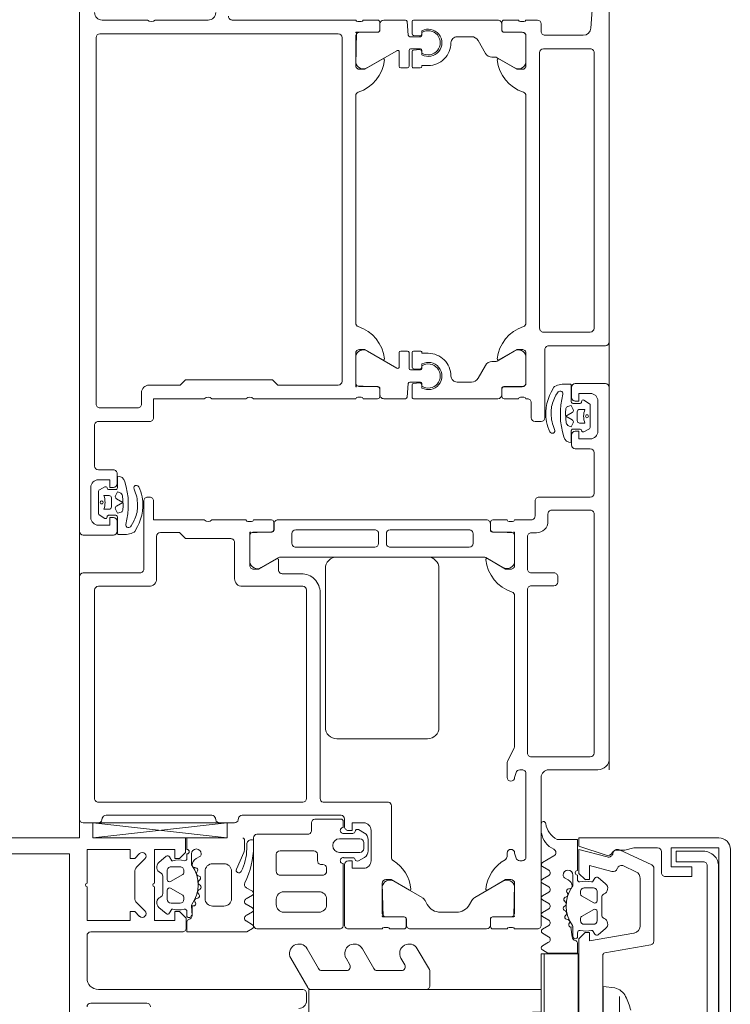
# Model space of a CAD drawing. Header units: centimetres. Extents: x -1737 to 22393, y -8842 to 3838.
# Tile 79 of 167: x -574.51 to -565.12, y 1428.13 to 1441.13. Entities that reach past the tile are written whole.
import ezdxf

# ---------------------------------------------------------------- set-up
doc = ezdxf.new("R2010")
doc.units = ezdxf.units.CM
for name, color, linetype, lineweight in [('A-DETL-GENF', 92, 'Continuous', 9), ('A-DOOR', 31, 'Continuous', 13), ('A-GLAZ-CWMG', 51, 'Continuous', 13)]:
    doc.layers.add(name, color=color, linetype=linetype, lineweight=lineweight)

# ---------------------------------------------------------------- blocks, each defined once
blk = doc.blocks.new('Rectangular Mullion - SI_CovCap-20mm_Mull-85mm-2281818-3_piętro I __3_90 m_ - stan projektowany')
at = {"layer": 'A-DETL-GENF'}
for p, q in [((-2.5, 12.2), (-2.5, 6.54)), ((-2.29, 12.144), (-2.29, 6.54)), ((-1.26, 5.95), (-1.26, 4.74)), ((-0.32, 5.21), (-0.32, 5.95)), ((-0.5, 3.15), (-0.5, 5.85)), ((-2.224, 5.235), (-2.118, 5.341)), ((-2.047, 5.37), (-1.713, 5.37)), ((-1.642, 5.341), (-1.536, 5.235)), ((-2.176, 5.051), (-2.258, 4.954)), ((-1.765, 5), (-1.995, 5)), ((-1.502, 4.954), (-1.584, 5.051)), ((-2.12, 4.89), (-2.12, 4.77)), ((-1.95, 4.94), (-2.07, 4.94)), ((-2.016, 4.735), (-1.924, 4.895)), ((-1.836, 4.895), (-1.744, 4.735)), ((-1.69, 4.94), (-1.81, 4.94)), ((-1.64, 4.77), (-1.64, 4.89)), ((-2.07, 4.72), (-2.042, 4.72)), ((-1.718, 4.72), (-1.69, 4.72)), ((-2.35, 4.68), (-2.5, 4.68)), ((-2.23, 4.68), (-2.29, 4.68)), ((-2.29, 4.62), (-2.162, 4.62)), ((-2.227, 4.559), (-2.255, 4.51)), ((-2.107, 4.562), (-2.108, 4.577)), ((-2.048, 4.551), (-2.066, 4.54)), ((-1.702, 4.556), (-1.707, 4.536)), ((-1.646, 4.568), (-1.659, 4.575)), ((-1.464, 4.68), (-1.529, 4.68)), ((-1.7, 4.44), (-2.06, 4.44)), ((-1.997, 4.52), (-2.002, 4.533)), ((-1.933, 4.522), (-1.948, 4.508)), ((-1.877, 4.504), (-1.885, 4.517)), ((-1.816, 4.523), (-1.826, 4.506)), ((-1.756, 4.521), (-1.767, 4.531)), ((-2.16, 4.34), (-2.16, 4.19)), ((-1.6, 4.19), (-1.6, 4.34)), ((-2.06, 4.09), (-1.7, 4.09)), ((-2.48, 3.92), (-2.351, 3.92)), ((-2.31, 3.929), (-2.089, 4.027)), ((-2.476, 3.83), (-2.476, 3.82)), ((-2.355, 3.89), (-2.416, 3.89)), ((-1.843, 3.895), (-1.796, 3.815)), ((-1.744, 3.815), (-1.696, 3.899)), ((-1.625, 3.899), (-1.576, 3.815)), ((-1.524, 3.815), (-1.475, 3.899)), ((-1.404, 3.899), (-1.355, 3.815)), ((-0.913, 3.308), (-0.525, 3.084)), ((-0.775, 2.94), (-1.038, 3.092)), ((-0.5, 3.041), (-0.5, 1.52)), ((-0.35, 3.1), (-0.45, 3.1)), ((-0.75, 2.571), (-0.75, 2.897)), ((-0.913, 2.578), (-0.825, 2.528)), ((-0.775, 2.21), (-1.038, 2.362)), ((-0.75, 1.845), (-0.75, 2.167)), ((-0.913, 1.852), (-0.825, 1.802)), ((-0.762, 1.477), (-1.038, 1.636)), ((-0.55, 1.47), (-0.737, 1.47)), ((-2.175, -0.018), (-2.263, -0.17)), ((-2.073, -0.102), (-2.124, -0.017)), ((-1.955, -0.017), (-2.005, -0.102)), ((-1.853, -0.102), (-1.903, -0.017)), ((-1.736, -0.017), (-1.785, -0.102)), ((-1.634, -0.103), (-1.684, -0.017)), ((-1.516, -0.017), (-1.565, -0.102)), ((-1.414, -0.103), (-1.464, -0.017)), ((-1.296, -0.017), (-1.345, -0.103)), ((-1.196, -0.098), (-1.244, -0.017)), ((-1.075, -0.016), (-1.123, -0.099)), ((-1.975, -0.31), (-1.947, -0.359)), ((-1.828, -0.377), (-1.827, -0.362)), ((-1.786, -0.34), (-1.768, -0.351)), ((-1.722, -0.333), (-1.717, -0.32)), ((-1.668, -0.308), (-1.653, -0.322)), ((-1.605, -0.317), (-1.597, -0.304)), ((-1.546, -0.306), (-1.536, -0.323)), ((-1.487, -0.331), (-1.476, -0.321)), ((-1.427, -0.336), (-1.422, -0.356)), ((-1.379, -0.375), (-1.366, -0.368)), ((-1.882, -0.42), (-2.01, -0.42)), ((-2.01, -0.48), (-1.95, -0.48)), ((-1.79, -0.52), (-1.762, -0.52)), ((-1.438, -0.52), (-1.41, -0.52)), ((-1.249, -0.48), (-1.184, -0.48)), ((-1.84, -0.69), (-1.84, -0.57)), ((-1.736, -0.535), (-1.644, -0.695)), ((-1.556, -0.695), (-1.464, -0.535)), ((-1.36, -0.57), (-1.36, -0.69)), ((-1.978, -0.754), (-1.896, -0.851)), ((-1.67, -0.74), (-1.79, -0.74)), ((-1.41, -0.74), (-1.53, -0.74)), ((-1.304, -0.851), (-1.222, -0.754)), ((-1.715, -0.8), (-1.485, -0.8)), ((-1.09, -1.449), (-0.982, -0.84)), ((-0.953, -0.815), (-0.025, -0.815)), ((-2.344, -1.034), (-2.145, -1.461)), ((0.408, -1.036), (-0.408, -1.036)), ((-2.055, -1.252), (-2.131, -1.089)), ((-1.342, -1.31), (-1.964, -1.31)), ((-2.1, -1.49), (-1.139, -1.49)), ((-2.32, -1.59), (-2.04, -1.59)), ((2.135, -2.195), (-2.135, -2.195)), ((-2.125, -2.345), (2.125, -2.345)), ((2.35, -2.5), (-2.35, -2.5))]:
    blk.add_line(p, q, dxfattribs=at)
at = {"layer": 'A-DETL-GENF', "flags": 128}
for points in [[(-2.5, 6.1), (-2.5, 6.379), (-2.5, 6.7)], [(2.29, 6.7), (2.29, 6.379), (2.29, 6.23), (1.12, 6.23), (-1.12, 6.23), (-2.29, 6.23), (-2.29, 6.379), (-2.29, 6.7)], [(-1.905, 6), (-2.35, 6), (-2.35, 5.43), (-2.23, 5.43), (-2.23, 5.37), (-2.295, 5.305)], [(-1.465, 5.305), (-1.53, 5.37), (-1.53, 5.43), (-1.41, 5.43), (-1.41, 6), (-1.855, 6)], [(-0.65, 6), (-1.12, 6), (-1.21, 6)], [(-1.905, 5.11), (-2.35, 5.11), (-2.35, 4.84), (-2.23, 4.84), (-2.23, 4.78), (-2.31, 4.7), (-2.5, 4.7)], [(-1.31, 4.69), (-1.44, 4.69), (-1.53, 4.78), (-1.53, 4.84), (-1.41, 4.84), (-1.41, 5.11), (-1.855, 5.11)], [(-2.25, 4.909), (-2.2, 4.88), (-2.2, 4.867)], [(-1.56, 4.867), (-1.56, 4.88), (-1.51, 4.909)], [(-1.605, 4.62), (-1.475, 4.61), (-1.602, 4.61), (-1.602, 4.594)], [(-1.303, 3.815), (-1.26, 3.89), (-1.26, 4.68), (-1.395, 4.68)], [(-0.2, 0.113), (-0.2, 0), (-0.5, 0), (-0.5, 3.07), (-0.175, 3.07), (-0.175, 3.88)], [(-1.115, -0.48), (-0.98, -0.48), (-0.98, -0.09), (-1.023, -0.016)], [(-2.48, -0.211), (-2.48, -0.48), (-2.07, -0.48)], [(-2.5, -2.35), (-2.5, -0.5), (-2.39, -0.5), (-2.273, -0.858)], [(-2.058, -0.934), (-2.136, -0.64), (-1.95, -0.64), (-1.95, -0.58), (-2.03, -0.5), (-2.35, -0.5), (-2.25, -0.874)], [(-1.203, -0.42), (-1.325, -0.42), (-1.322, -0.394), (-1.195, -0.41)], [(1.244, -1.227), (1.14, -0.64), (1.25, -0.64), (1.25, -0.58), (1.17, -0.5), (-1.17, -0.5), (-1.25, -0.58), (-1.25, -0.64), (-1.14, -0.64), (-1.244, -1.227)], [(-1.92, -0.667), (-1.92, -0.68), (-1.97, -0.709)], [(-1.23, -0.709), (-1.28, -0.68), (-1.28, -0.667)], [(0.52, -0.974), (0.54, -0.821), (-0.54, -0.821), (-0.52, -0.974)], [(-2.34, -1.001), (-2.34, -1.106), (-2.37, -1.224), (-2.37, -1.539)], [(-1.99, -1.64), (-1.99, -1.99), (-2.12, -1.99), (-2.12, -1.72), (-2.37, -1.72), (-2.37, -2.35), (2.37, -2.35), (2.37, -1.72), (2.12, -1.72), (2.12, -1.99), (1.99, -1.99), (1.99, -1.64)], [(-2.185, -2.145), (-2.185, -1.785), (-2.325, -1.785), (-2.325, -2.145)]]:
    blk.add_lwpolyline(points, dxfattribs=at)
for points in [[(0.97, 0), (-0.97, 0), (-0.97, -0.04), (0.97, -0.04)], [(0.97, -0.04), (-0.97, -0.04), (-0.97, -0.49), (0.97, -0.49)]]:
    blk.add_lwpolyline(points, close=True, dxfattribs=at)
at = {"layer": 'A-DETL-GENF'}
for centre, radius, start, end in [((-1.88, 5.994), 0.0256, 12.6804, 167.3196), ((-1.21, 5.95), 0.05, 90, 180), ((-0.65, 5.85), 0.15, 360, 90), ((-0.27, 5.95), 0.05, 90, 180), ((-2.047, 5.27), 0.1, 90, 135), ((-1.713, 5.27), 0.1, 45, 90), ((-2.259, 5.27), 0.05, 135, 315), ((-1.501, 5.27), 0.05, 225, 45), ((-0.27, 5.21), 0.05, 180, 270), ((-2.115, 5), 0.08, 22.6134, 140.0011), ((-1.88, 5.104), 0.0256, 12.6804, 167.3196), ((-1.645, 5), 0.08, 40.0008, 157.375), ((-2.235, 4.935), 0.03, 140.0081, 239.9928), ((-1.995, 5.05), 0.05, 202.6202, 269.9974), ((-1.765, 5.05), 0.05, 269.9966, 337.3769), ((-1.525, 4.935), 0.03, 299.9961, 40.0091), ((-1.896, 4.789), 0.314, 165.4957, 194.4999), ((-2.07, 4.89), 0.05, 89.9877, 180.0079), ((-1.95, 4.91), 0.03, 329.9953, 90.0042), ((-1.81, 4.91), 0.03, 89.9965, 209.9951), ((-1.69, 4.89), 0.05, 0.007, 89.9886), ((-1.864, 4.789), 0.314, 346.8002, 14.4808), ((-2.23, 4.71), 0.03, 270.903, 359.9793), ((-2.07, 4.77), 0.05, 179.9875, 270.008), ((-2.042, 4.75), 0.03, 269.9857, 330.0042), ((-1.718, 4.75), 0.03, 209.9928, 270.0084), ((-1.69, 4.77), 0.05, 270.0068, 359.9887), ((-1.529, 4.71), 0.03, 166.8002, 269.9978), ((-1.31, 4.74), 0.05, 270, 0), ((-2.29, 4.555), 0.065, 89.9978, 269.9978), ((-2.32, 4.68), 0.03, 179.9978, 359.9978), ((-2.141, 4.509), 0.1, 90.8249, 149.9955), ((-2.162, 4.57), 0.05, 54.9199, 89.9978), ((-2.142, 4.575), 0.0339, 3.0003, 90.8195), ((-1.88, 4.971), 0.44, 234.9199, 305.839), ((-2.08, 4.564), 0.0272, 183.0125, 299.9868), ((-2.032, 4.523), 0.0316, 18.0011, 119.9907), ((-1.673, 4.548), 0.03, 63.0009, 164.9963), ((-1.632, 4.594), 0.03, 243.0068, 359.9866), ((-1.605, 4.59), 0.03, 89.9978, 125.839), ((-1.483, 4.653), 0.033, 269.9978, 54.9077), ((-1.475, 4.66), 0.05, 269.9889, 352.8241), ((-1.395, 4.65), 0.03, 90.0008, 172.8093), ((-2.29, 4.53), 0.04, 269.9978, 330.004), ((-2.06, 4.34), 0.1, 89.9978, 179.9978), ((-1.969, 4.529), 0.03, 197.9969, 314.9972), ((-1.911, 4.499), 0.0316, 32.9873, 135.0068), ((-1.852, 4.521), 0.03, 212.9992, 329.9975), ((-1.788, 4.507), 0.0316, 48.0004, 149.9952), ((-1.736, 4.543), 0.03, 227.9949, 345.0023), ((-1.7, 4.34), 0.1, 359.9978, 89.9978), ((-2.06, 4.19), 0.1, 179.9978, 269.9978), ((-1.7, 4.19), 0.1, 269.9978, 359.9978), ((-2.48, 3.94), 0.02, 180.0061, 269.9938), ((-2.389, 4.87), 1.07, 270.0066, 296.658), ((-2.355, 4.52), 0.63, 269.9981, 298.0699), ((-2.351, 4.02), 0.1, 270.0023, 293.9916), ((-2.075, 3.995), 0.035, 298.0726, 113.9962), ((-1.886, 3.868), 0.051, 31.8047, 116.6592), ((-1.66, 3.879), 0.041, 29.9963, 149.9993), ((-1.44, 3.879), 0.041, 30.003, 149.9925), ((-2.416, 3.83), 0.06, 89.9876, 180.0101), ((-2.456, 3.82), 0.02, 179.9598, 270.0205), ((-1.77, 3.83), 0.03, 209.9942, 330.0014), ((-1.55, 3.83), 0.03, 209.9942, 330.0014), ((-1.329, 3.83), 0.03, 209.9942, 330.0014), ((-0.975, 3.2), 0.125, 60, 240), ((-0.45, 3.15), 0.05, 180, 270), ((-0.35, 3.2), 0.1, 270, 0), ((-0.55, 3.041), 0.05, 0, 60), ((-0.8, 2.897), 0.05, 360, 60), ((-0.975, 2.47), 0.125, 60, 240), ((-0.8, 2.571), 0.05, 240, 360), ((-0.8, 2.167), 0.05, 0, 60), ((-0.975, 1.744), 0.125, 60, 240), ((-0.8, 1.845), 0.05, 240, 0), ((-0.737, 1.52), 0.05, 240, 270), ((-0.55, 1.52), 0.05, 270, 360), ((-2.687, -0.031), 0.03, 89.9022, 261.6433), ((-2.733, -0.343), 0.286, 27.5921, 81.6433), ((-2.614, -0.291), 0.291, 25.3637, 80.4545), ((-2.149, -0.033), 0.03, 30.7154, 150.1649), ((-2.039, -0.078), 0.0417, 215.132, 324.868), ((-1.929, -0.032), 0.03, 30.5887, 149.5346), ((-1.819, -0.078), 0.0415, 215.012, 324.988), ((-1.71, -0.032), 0.03, 30.1448, 149.5346), ((-1.6, -0.077), 0.043, 217.8436, 323.8234), ((-1.49, -0.032), 0.03, 30.3449, 149.5346), ((-1.38, -0.079), 0.0419, 215.4665, 324.6999), ((-1.27, -0.033), 0.03, 30.3446, 149.7685), ((-1.159, -0.08), 0.0416, 206.9541, 331.568), ((-1.049, -0.031), 0.03, 29.7965, 150.132), ((-2.306, -0.145), 0.05, 205.3637, 330.1649), ((-2.01, -0.355), 0.065, 90, 270), ((-2.01, -0.33), 0.04, 29.9937, 90), ((-1.861, -0.309), 0.1, 210.0023, 269.1728), ((-1.862, -0.375), 0.0339, 269.1783, 356.9975), ((-1.6, -0.771), 0.44, 54.1588, 125.0779), ((-1.8, -0.364), 0.0272, 60.011, 176.9853), ((-1.752, -0.323), 0.0316, 240.007, 341.9967), ((-1.689, -0.329), 0.03, 45.0005, 162.0009), ((-1.631, -0.299), 0.0316, 224.991, 327.0104), ((-1.572, -0.321), 0.03, 30.0003, 146.9985), ((-1.508, -0.307), 0.0316, 210.0026, 311.9974), ((-1.456, -0.343), 0.03, 14.9955, 132.0028), ((-1.393, -0.348), 0.03, 195.0015, 296.9968), ((-1.352, -0.394), 0.03, 0.0112, 116.991), ((-2.04, -0.48), 0.03, 0, 180), ((-1.95, -0.51), 0.03, 0.0185, 89.0948), ((-1.616, -0.589), 0.314, 165.4979, 194.5021), ((-1.882, -0.37), 0.05, 270, 305.0779), ((-1.79, -0.57), 0.05, 89.9897, 180.0103), ((-1.762, -0.55), 0.03, 29.9936, 90.0121), ((-1.438, -0.55), 0.03, 89.9893, 150.005), ((-1.41, -0.57), 0.05, 0.009, 89.991), ((-1.325, -0.39), 0.03, 234.1588, 270), ((-1.584, -0.589), 0.314, 345.517, 13.1975), ((-1.249, -0.51), 0.03, 90, 193.1975), ((-1.203, -0.453), 0.033, 305.0901, 90), ((-1.195, -0.46), 0.05, 7.1737, 90.0088), ((-1.115, -0.45), 0.03, 187.1885, 269.997), ((-1.955, -0.735), 0.03, 120.0049, 219.9897), ((-1.79, -0.69), 0.05, 179.9899, 270.0101), ((-1.67, -0.71), 0.03, 269.9936, 30.0024), ((-1.53, -0.71), 0.03, 150.0027, 270.0013), ((-1.41, -0.69), 0.05, 270.0092, 359.9908), ((-1.245, -0.735), 0.03, 319.9887, 60.0017), ((-2.34, -0.88), 0.07, 300.0064, 18), ((-2.308, -0.89), 0.06, 278.4417, 15), ((-1.835, -0.8), 0.08, 219.9967, 337.3844), ((-1.715, -0.85), 0.05, 90.0003, 157.3776), ((-1.485, -0.85), 0.05, 22.6209, 90.0012), ((-1.365, -0.8), 0.08, 202.6228, 319.9969), ((-0.953, -0.845), 0.03, 90, 170), ((-2.29, -1.009), 0.06, 98.4417, 205), ((-2.27, -1.001), 0.07, 120.0064, 180), ((-2.077, -1.064), 0.06, 108.8192, 205), ((-2.116, -0.95), 0.06, 288.8192, 15), ((-0.307, -0.921), 0.22, 193.9707, 242.728), ((0, -0.291), 0.921, 243.7078, 255.8284), ((-1.964, -1.21), 0.1, 205, 270), ((-1.342, -1.21), 0.1, 270, 350), ((-2.319, -1.539), 0.0512, 180.5709, 268.6482), ((-2.1, -1.44), 0.05, 205, 270), ((-1.139, -1.44), 0.05, 270, 350), ((-2.04, -1.64), 0.05, 0, 90.0001), ((-2.125, -2.145), 0.2, 179.9718, 270.0352), ((-2.135, -2.145), 0.0499, 179.8796, 270.0225), ((-2.35, -2.35), 0.15, 179.9938, 270.0062)]:
    blk.add_arc(centre, radius, start, end, dxfattribs=at)
blk = doc.blocks.new('Schueco_FWS_ADS-70-HD_inw_Family-01 - FWS SI insert unit-2308021-3_piętro I __3_90 m_ - stan projektowany')
at = {"layer": 'A-DETL-GENF'}
for p, q in [((-48.75, 6.1), (48.75, 6.1)), ((47.85, -0.9), (-47.85, -0.9))]:
    blk.add_line(p, q, dxfattribs=at)
at = {"layer": 'A-DOOR'}
for p, q in [((-48.55, 6.05), (-48.55, 5.851)), ((-45.3, 6.1), (-48.5, 6.1)), ((-45.25, 5.3), (-45.25, 6.05)), ((-44.75, 5.65), (-44.75, 6.05)), ((-48.55, 4.147), (-48.75, 5.922)), ((-45.477, 5.9), (-48.227, 5.9)), ((-44.12, 5.95), (-44.52, 5.95)), ((-43.3, 5.9), (-43.84, 5.9)), ((-43.02, 5.88), (-38.18, 5.88)), ((-48.51, 5.802), (-48.49, 5.798)), ((-48.45, 5.749), (-48.45, 4.352)), ((-48.277, 5.85), (-48.277, 3.15)), ((-45.426, 5.18), (-45.426, 5.85)), ((-44.484, 5.838), (-44.53, 5.766)), ((-44.171, 5.848), (-44.467, 5.848)), ((-44.409, 5.778), (-44.409, 5.708)), ((-44.229, 5.708), (-44.229, 5.778)), ((-44.114, 5.763), (-44.153, 5.837)), ((-43.89, 5.85), (-43.89, 5.65)), ((-43.25, 5.17), (-43.25, 5.85)), ((-43.07, 5.33), (-43.07, 5.83)), ((-38.13, 5.83), (-38.13, 2.68)), ((-37.95, 5.8), (-37.95, 5.2)), ((-44.509, 5.599), (-44.723, 5.599)), ((-44.57, 5.6), (-44.7, 5.6)), ((-44.489, 5.715), (-44.489, 5.619)), ((-44.379, 5.678), (-44.259, 5.678)), ((-44.148, 5.619), (-44.148, 5.714)), ((-43.971, 5.599), (-44.128, 5.599)), ((-43.94, 5.6), (-44.07, 5.6)), ((-44.046, 5.501), (-44.045, 5.501)), ((-44.145, 5.378), (-44.17, 5.367)), ((-44.3, 5.25), (-45.2, 5.25)), ((-42.87, 5.28), (-43.02, 5.28)), ((-44.767, 5.08), (-45.327, 5.08)), ((-44.25, 5.17), (-44.25, 5.2)), ((-37.95, 5.1), (-37.95, 4.4)), ((-48.49, 4.303), (-48.51, 4.299)), ((-44.55, 3.9), (-44.55, 4.35)), ((-42.95, 3.9), (-42.95, 4.35)), ((-48.55, 4.25), (-48.55, 4.052)), ((-45.327, 4.05), (-44.847, 4.05)), ((-37.95, 4.08), (-37.95, 2.45)), ((-48.51, 4.003), (-48.49, 3.999)), ((-48.45, 3.95), (-48.45, 2.644)), ((-45.426, 3.15), (-45.426, 3.95)), ((-48.75, 3.8), (-49.9, 3.8)), ((-45.109, 3.849), (-44.761, 3.849)), ((-44.711, 3.799), (-44.711, 3.559)), ((-44.57, 3.827), (-44.57, 3.873)), ((-44.55, 3.562), (-44.55, 3.8)), ((-42.95, 2.45), (-42.95, 3.8)), ((-49.95, 3.755), (-49.95, 2.668)), ((-48.7, 3.088), (-48.7, 3.755)), ((-45.048, 3.47), (-45.18, 3.699)), ((-44.681, 3.529), (-44.6, 3.529)), ((-44.678, 3.532), (-44.58, 3.532)), ((-49.73, 3.4), (-49.73, 2.934)), ((-49.56, 3.5), (-49.63, 3.5)), ((-49.46, 2.934), (-49.46, 3.4)), ((-49.24, 3.459), (-49.24, 2.875)), ((-48.965, 3.5), (-49.186, 3.5)), ((-48.92, 3.004), (-48.92, 3.45)), ((-45.26, 3.17), (-45.26, 3.42)), ((-45.21, 3.47), (-45.074, 3.47)), ((-45.041, 0.756), (-45.041, 3.445)), ((-44.55, 3.479), (-44.55, 0.721)), ((-44.861, 3.292), (-44.731, 3.292)), ((-44.911, 2.197), (-44.911, 3.242)), ((-44.681, 3.242), (-44.681, 2.197)), ((-48.55, 3.034), (-48.659, 3.034)), ((-48.227, 3.1), (-45.477, 3.1)), ((-49.1, 2.884), (-49.1, 2.914)), ((-49.046, 2.954), (-48.965, 2.954)), ((-48.5, 2.644), (-48.5, 2.989)), ((-48.277, 2.017), (-48.277, 2.88)), ((-48.228, 2.92), (-45.51, 2.92)), ((-49.63, 2.834), (-49.56, 2.834)), ((-49.186, 2.834), (-49.145, 2.834)), ((-47.29, 2.85), (-45.19, 2.85)), ((-49.909, 2.614), (-49.089, 2.614)), ((-49.01, 2.61), (-49.01, 2.486)), ((-48.94, 2.664), (-48.94, 2.394)), ((-48.76, 2.394), (-48.76, 2.664)), ((-48.69, 2.488), (-48.69, 2.61)), ((-48.611, 2.614), (-48.53, 2.614)), ((-47.44, 1.5), (-47.44, 2.7)), ((-45.04, 2.7), (-45.04, 1.5)), ((-38.18, 2.63), (-42.72, 2.63)), ((-49.95, 2.547), (-49.95, 2.1)), ((-49.1, 2.597), (-49.9, 2.597)), ((-48.5, 2.597), (-48.6, 2.597)), ((-49.052, 2.413), (-49.007, 2.334)), ((-48.89, 2.344), (-48.81, 2.344)), ((-48.685, 2.334), (-48.64, 2.413)), ((-42.95, 2.162), (-42.95, 2.35)), ((-42.93, 2.377), (-42.93, 2.423)), ((-42.789, 2.159), (-42.789, 2.399)), ((-42.739, 2.449), (-42.391, 2.449)), ((-38.95, 2.45), (-41.95, 2.45)), ((-38.161, 2.449), (-38.509, 2.449)), ((-38.111, 2.159), (-38.111, 2.399)), ((-37.97, 2.423), (-37.97, 2.377)), ((-37.95, 2.35), (-37.95, 2.162)), ((-48.65, 2.247), (-49.05, 2.247)), ((-48.92, 2.284), (-48.772, 2.284)), ((-42.321, 2.296), (-42.546, 1.905)), ((-38.578, 2.296), (-38.354, 1.905)), ((-49.741, 2.099), (-49.391, 2.099)), ((-44.731, 2.147), (-44.861, 2.147)), ((-42.822, 2.132), (-42.92, 2.132)), ((-42.9, 2.129), (-42.819, 2.129)), ((-38, 2.129), (-38.081, 2.129)), ((-37.98, 2.132), (-38.078, 2.132)), ((-49.95, 2), (-49.95, 1.812)), ((-49.93, 2.073), (-49.93, 2.027)), ((-49.791, 1.809), (-49.791, 2.049)), ((-49.007, 1.977), (-48.325, 1.977)), ((-44.911, 1.995), (-44.911, 0.95)), ((-44.731, 2.045), (-44.861, 2.045)), ((-44.681, 0.95), (-44.681, 1.995)), ((-42.95, 1.791), (-42.95, 2.079)), ((-37.95, 1.791), (-37.95, 2.079)), ((-49.321, 1.946), (-49.538, 1.571)), ((-42.529, 1.875), (-42.34, 1.875)), ((-42.32, 1.855), (-42.32, 1.765)), ((-38.58, 1.855), (-38.58, 1.765)), ((-38.371, 1.875), (-38.56, 1.875)), ((-49.95, 0.721), (-49.95, 1.729)), ((-49.92, 1.782), (-49.822, 1.782)), ((-49.9, 1.779), (-49.821, 1.779)), ((-42.75, 1.755), (-42.93, 1.771)), ((-42.767, 1.706), (-42.93, 1.706)), ((-42.73, 1.595), (-42.73, 1.735)), ((-42.57, 1.725), (-42.57, 1.595)), ((-42.34, 1.745), (-42.55, 1.745)), ((-42.34, 1.706), (-42.533, 1.706)), ((-38.56, 1.745), (-38.35, 1.745)), ((-38.56, 1.706), (-38.367, 1.706)), ((-38.33, 1.725), (-38.33, 1.595)), ((-38.17, 1.595), (-38.17, 1.735)), ((-38.15, 1.755), (-37.97, 1.771)), ((-38.133, 1.706), (-37.97, 1.706)), ((-42.95, 1.686), (-42.95, 0.571)), ((-42.809, 1.576), (-42.77, 1.576)), ((-42.785, 1.575), (-42.75, 1.575)), ((-42.74, 1.609), (-42.747, 1.688)), ((-42.553, 1.688), (-42.56, 1.609)), ((-42.55, 1.575), (-42.514, 1.575)), ((-42.53, 1.576), (-42.491, 1.576)), ((-42.32, 1.596), (-42.32, 1.686)), ((-38.58, 1.596), (-38.58, 1.686)), ((-38.37, 1.576), (-38.409, 1.576)), ((-38.35, 1.575), (-38.385, 1.575)), ((-38.347, 1.688), (-38.34, 1.609)), ((-38.16, 1.609), (-38.153, 1.688)), ((-38.114, 1.575), (-38.15, 1.575)), ((-38.091, 1.576), (-38.13, 1.576)), ((-37.95, 1.686), (-37.95, 0.571)), ((-49.576, 1.534), (-49.628, 1.504)), ((-49.73, 1.33), (-49.73, 1.12)), ((-45.19, 1.35), (-47.29, 1.35)), ((-42.73, 0.92), (-42.73, 1.111)), ((-38.17, 0.92), (-38.17, 1.111)), ((-49.629, 0.946), (-49.575, 0.915)), ((-49.537, 0.878), (-49.321, 0.504)), ((-44.861, 0.9), (-44.731, 0.9)), ((-42.68, 0.833), (-42.51, 0.735)), ((-38.22, 0.833), (-38.39, 0.735)), ((-49.92, 0.668), (-49.822, 0.668)), ((-49.821, 0.671), (-49.9, 0.671)), ((-45.178, 0.504), (-45.047, 0.731)), ((-44.601, 0.671), (-44.681, 0.671)), ((-44.678, 0.668), (-44.58, 0.668)), ((-49.95, 0.45), (-49.95, 0.638)), ((-49.791, 0.401), (-49.791, 0.641)), ((-44.711, 0.641), (-44.711, 0.401)), ((-44.55, 0.638), (-44.55, 0.45)), ((-42.9, 0.521), (-42.819, 0.521)), ((-42.46, 0.607), (-42.46, 0.649)), ((-42.321, 0.354), (-42.453, 0.582)), ((-38.578, 0.354), (-38.447, 0.582)), ((-38.44, 0.607), (-38.44, 0.649)), ((-38, 0.521), (-38.081, 0.521)), ((-49.93, 0.377), (-49.93, 0.423)), ((-48.993, 0.45), (-48.95, 0.45)), ((-47.95, 0.45), (-47.762, 0.45)), ((-47.739, 0.445), (-47.561, 0.355)), ((-44.57, 0.423), (-44.57, 0.377)), ((-42.95, 0.3), (-42.95, 0.488)), ((-42.92, 0.518), (-42.822, 0.518)), ((-42.792, 0.488), (-42.792, 0.25)), ((-42.789, 0.491), (-42.789, 0.251)), ((-38.111, 0.491), (-38.111, 0.251)), ((-38.108, 0.25), (-38.108, 0.488)), ((-38.078, 0.518), (-37.98, 0.518)), ((-37.95, 0.488), (-37.95, 0.3)), ((-49.95, 0.05), (-49.95, 0.35)), ((-49.391, 0.351), (-49.741, 0.351)), ((-49.05, 0.283), (-49.05, 0.25)), ((-48.95, 0.35), (-49.016, 0.33)), ((-47.884, 0.33), (-47.95, 0.35)), ((-47.85, 0.25), (-47.85, 0.283)), ((-47.538, 0.35), (-45.55, 0.35)), ((-44.761, 0.351), (-45.108, 0.351)), ((-44.55, 0.35), (-44.55, 0.13)), ((-42.93, 0.227), (-42.93, 0.273)), ((-37.97, 0.273), (-37.97, 0.227)), ((-49, 0.2), (-47.9, 0.2)), ((-45.47, 0.18), (-47.63, 0.18)), ((-44.77, 0.18), (-45.2, 0.18)), ((-43.2, 0.13), (-43, 0.13)), ((-42.95, 0.18), (-42.95, 0.2)), ((-42.742, 0.2), (-42.35, 0.2)), ((-42.739, 0.201), (-42.391, 0.201)), ((-41.95, 0.2), (-38.95, 0.2)), ((-38.55, 0.2), (-38.158, 0.2)), ((-38.161, 0.201), (-38.509, 0.201)), ((-37.95, 0.2), (-37.95, 0.05)), ((-47.68, 0.13), (-47.68, -0.65)), ((-45.42, -0.17), (-45.42, 0.13)), ((-45.25, 0.13), (-45.25, -0.17)), ((-44.72, 0.06), (-44.72, 0.13)), ((-44.5, 0.08), (-44.3, 0.08)), ((-44.25, 0.03), (-44.25, -0.65)), ((-43.25, 0), (-43.25, 0.08)), ((-38.38, 0.02), (-42.02, 0.02)), ((-38, 0), (-38.1, 0)), ((-47.95, 0), (-49.9, 0)), ((-47.85, -0.75), (-47.85, -0.1)), ((-44.47, -0.09), (-44.57, -0.09)), ((-42.3, -0.05), (-43.2, -0.05)), ((-42.25, -0.85), (-42.25, -0.1)), ((-42.07, -0.03), (-42.07, -0.65)), ((-38.33, -0.65), (-38.33, -0.03)), ((-38.15, -0.05), (-38.15, -0.557)), ((-45.3, -0.22), (-45.37, -0.22)), ((-44.42, -0.65), (-44.42, -0.14)), ((-43.355, -0.178), (-43.33, -0.167)), ((-43.454, -0.301), (-43.455, -0.301)), ((-43.61, -0.65), (-43.61, -0.45)), ((-43.56, -0.4), (-43.43, -0.4)), ((-43.529, -0.399), (-43.372, -0.399)), ((-43.352, -0.419), (-43.352, -0.514)), ((-43.271, -0.508), (-43.271, -0.578)), ((-43.121, -0.478), (-43.241, -0.478)), ((-43.091, -0.578), (-43.091, -0.508)), ((-43.011, -0.515), (-43.011, -0.419)), ((-42.991, -0.399), (-42.776, -0.399)), ((-42.93, -0.4), (-42.8, -0.4)), ((-42.75, -0.45), (-42.75, -0.85)), ((-43.386, -0.563), (-43.346, -0.637)), ((-43.328, -0.648), (-43.033, -0.648)), ((-43.016, -0.638), (-42.969, -0.566)), ((-47.63, -0.7), (-44.47, -0.7)), ((-44.2, -0.7), (-43.66, -0.7)), ((-43.38, -0.75), (-42.98, -0.75)), ((-42.02, -0.7), (-38.38, -0.7)), ((-42.8, -0.9), (-47.7, -0.9)), ((-35, -0.9), (-42.2, -0.9))]:
    blk.add_line(p, q, dxfattribs=at)
at = {"layer": 'A-DOOR', "flags": 128}
for points in [[(-44.7, 6.1), (-37.45, 6.1), (-37.45, 5.76), (-37.56, 5.65), (-37.62, 5.65), (-37.62, 5.8)], [(-48.75, 4.147), (-48.75, 5.922), (-48.55, 5.922), (-48.55, 4.147), (-48.75, 4.147), (-48.55, 5.922)], [(-44.62, 5.85), (-44.62, 5.7), (-44.52, 5.7), (-44.52, 5.65)], [(-44.12, 5.65), (-44.12, 5.7), (-44.02, 5.7), (-44.02, 5.85)], [(-44.406, 5.624), (-44.459, 5.599), (-44.447, 5.55)], [(-44.271, 5.611), (-44.319, 5.526), (-44.367, 5.611)], [(-44.191, 5.564), (-44.188, 5.572), (-44.178, 5.599), (-44.233, 5.624)], [(-44.743, 5.578), (-44.743, 5.478), (-44.74, 5.457)], [(-44.42, 5.528), (-44.366, 5.524), (-44.29, 5.526), (-44.233, 5.532)], [(-44.711, 5.378), (-44.704, 5.369), (-44.638, 5.331), (-44.591, 5.31), (-44.539, 5.291), (-44.487, 5.275), (-44.434, 5.266), (-44.379, 5.262)], [(-44.556, 5.376), (-44.597, 5.397), (-44.629, 5.416)], [(-44.55, 4.45), (-44.55, 5.12), (-44.3, 5.12)], [(-42.95, 4.45), (-42.95, 5.12), (-43.2, 5.12)], [(-42.77, 2.68), (-42.77, 3.48), (-42.7, 3.55), (-42.7, 4.7), (-42.77, 4.77), (-42.77, 5.18)], [(-44.796, 4.1), (-44.796, 4.7), (-44.716, 4.78), (-44.716, 5.03)], [(-45.062, 3.491), (-45.2, 3.73), (-45.2, 3.8)], [(-45.15, 3.85), (-44.72, 3.85), (-44.708, 3.562)], [(-49.15, 2.347), (-49.15, 2.497), (-49.05, 2.497), (-49.05, 2.547)], [(-48.65, 2.547), (-48.65, 2.497), (-48.55, 2.497), (-48.55, 2.347)], [(-42.35, 2.45), (-42.78, 2.45), (-42.792, 2.162)], [(-42.438, 2.091), (-42.3, 2.33), (-42.3, 2.4)], [(-38.6, 2.4), (-38.6, 2.33), (-38.462, 2.091)], [(-38.108, 2.162), (-38.108, 2.438), (-38.55, 2.45)], [(-49.792, 1.812), (-49.792, 2.088), (-49.35, 2.1)], [(-49.3, 2.05), (-49.3, 1.98), (-49.438, 1.741)], [(-42.35, 1.491), (-42.35, 1.576), (-42.34, 1.576)], [(-38.55, 1.491), (-38.55, 1.576), (-38.56, 1.576)], [(-49.3, 0.4), (-49.3, 0.47), (-49.438, 0.709)], [(-45.061, 0.71), (-45.2, 0.47), (-45.2, 0.4)], [(-49.792, 0.638), (-49.792, 0.362), (-49.35, 0.35)], [(-45.15, 0.35), (-44.72, 0.35), (-44.708, 0.638)], [(-42.3, 0.25), (-42.3, 0.32), (-42.438, 0.559)], [(-38.462, 0.559), (-38.6, 0.32), (-38.6, 0.25)], [(-42.789, -0.178), (-42.796, -0.169), (-42.862, -0.131), (-42.909, -0.11), (-42.961, -0.091), (-43.013, -0.075), (-43.066, -0.065), (-43.121, -0.062)], [(-42.944, -0.176), (-42.903, -0.196), (-42.871, -0.216)], [(-42.757, -0.378), (-42.757, -0.278), (-42.76, -0.257)], [(-43.308, -0.363), (-43.312, -0.372), (-43.322, -0.399), (-43.267, -0.424)], [(-43.08, -0.328), (-43.134, -0.324), (-43.21, -0.326), (-43.267, -0.332)], [(-43.228, -0.411), (-43.181, -0.326), (-43.133, -0.411)], [(-43.094, -0.424), (-43.041, -0.399), (-43.053, -0.35)], [(-43.38, -0.45), (-43.38, -0.5), (-43.48, -0.5), (-43.48, -0.65)], [(-42.88, -0.65), (-42.88, -0.5), (-42.98, -0.5), (-42.98, -0.45)], [(-38.057, -0.657), (-37.45, -0.7), (-35.86, -0.7)]]:
    blk.add_lwpolyline(points, dxfattribs=at)
for points in [[(-44.329, 5.823), (-44.336, 5.816), (-44.339, 5.806), (-44.336, 5.796), (-44.329, 5.789), (-44.319, 5.786), (-44.309, 5.789), (-44.302, 5.796), (-44.299, 5.806), (-44.302, 5.816), (-44.309, 5.823), (-44.319, 5.826)], [(-43.171, -0.623), (-43.163, -0.616), (-43.161, -0.606), (-43.163, -0.596), (-43.171, -0.589), (-43.181, -0.586), (-43.191, -0.589), (-43.198, -0.596), (-43.2, -0.606), (-43.198, -0.616), (-43.191, -0.623), (-43.181, -0.626)]]:
    blk.add_lwpolyline(points, close=True, dxfattribs=at)
at = {"layer": 'A-DOOR'}
for centre, radius, start, end in [((-48.5, 6.05), 0.05, 90.0034, 179.9966), ((-45.3, 6.05), 0.05, 0.0003, 89.9997), ((-44.7, 6.05), 0.05, 90.0033, 179.9967), ((-48.5, 5.851), 0.05, 180, 258.7505), ((-48.227, 5.85), 0.05, 89.9942, 180.0058), ((-45.477, 5.85), 0.05, 0.0006, 89.9994), ((-44.52, 5.85), 0.1, 90.0028, 179.9972), ((-44.12, 5.85), 0.1, 0.0006, 89.9994), ((-43.84, 5.85), 0.05, 90.0011, 179.9989), ((-43.3, 5.85), 0.05, 359.9993, 90.0003), ((-43.02, 5.83), 0.05, 90.0002, 180.0007), ((-38.18, 5.83), 0.05, 0.0004, 89.9996), ((-37.85, 5.8), 0.1, 90.001, 179.9994), ((-48.5, 5.749), 0.05, 360, 78.7505), ((-44.513, 5.755), 0.0204, 149.54, 281.4298), ((-44.509, 5.715), 0.0199, 359.7384, 89.9724), ((-44.467, 5.829), 0.0194, 89.3559, 150.2801), ((-44.319, 6.024), 0.262, 249.9155, 290.0845), ((-44.171, 5.829), 0.0195, 25.7729, 91.3605), ((-44.128, 5.714), 0.0203, 90.7563, 179.5315), ((-44.132, 5.754), 0.0202, 280.671, 26.1989), ((-44.7, 5.65), 0.05, 180.0015, 269.9985), ((-44.723, 5.579), 0.0198, 90.1002, 181.0494), ((-44.57, 5.65), 0.05, 269.9997, 0.0021), ((-44.509, 5.618), 0.0198, 269.9314, 0.6442), ((-44.379, 5.708), 0.03, 180.0006, 270.0002), ((-44.393, 5.596), 0.03, 29.2633, 115.2539), ((-44.245, 5.596), 0.03, 65.3847, 150.7367), ((-44.259, 5.708), 0.03, 270.0002, 0.0011), ((-44.128, 5.618), 0.0198, 179.4155, 270.2997), ((-44.07, 5.65), 0.05, 180, 270), ((-44.072, 5.598), 0.101, 285.2654, 0.3883), ((-43.94, 5.65), 0.05, 269.9997, 0.0003), ((-44.613, 5.451), 0.0381, 84.0481, 245.7166), ((-44.347, 6.454), 1, 254.8052, 287.5325), ((-44.418, 5.558), 0.03, 193.8461, 266.4935), ((-44.238, 5.582), 0.05, 275.8441, 338.8235), ((-44.511, 5.496), 0.232, 189.6838, 210.5094), ((-44.379, 5.713), 0.38, 242.3164, 270.0234), ((-44.356, 5.845), 0.513, 267.4113, 291.2554), ((-44.129, 5.347), 0.0351, 295.7331, 115.7331), ((-45.2, 5.3), 0.05, 179.9993, 270.0007), ((-44.351, 5.813), 0.552, 267.0632, 295.426), ((-44.3, 5.2), 0.05, 359.9965, 90.007), ((-43.02, 5.33), 0.05, 179.9996, 270.0011), ((-42.87, 5.18), 0.1, 359.9999, 90.0001), ((-45.327, 5.18), 0.1, 179.9991, 270.0004), ((-44.767, 5.03), 0.05, 0.0035, 89.9956), ((-44.3, 5.17), 0.05, 269.9965, 0.0087), ((-43.2, 5.17), 0.05, 179.9987, 270.0004), ((-37.897, 5.15), 0.0725, 136.3959, 223.6041), ((-44.497, 4.4), 0.0725, 136.3948, 223.6052), ((-43.002, 4.4), 0.0725, 316.3958, 43.6041), ((-48.5, 4.25), 0.05, 101.2495, 180), ((-48.5, 4.352), 0.05, 281.2495, 360), ((-37.85, 4.4), 0.1, 180.0006, 269.9994), ((-48.5, 4.052), 0.05, 180, 258.7505), ((-45.327, 3.95), 0.1, 90, 180), ((-44.847, 4.1), 0.05, 269.9939, 0.0009), ((-37.9, 4.08), 0.05, 89.9998, 180.0002), ((-48.5, 3.95), 0.05, 360, 78.7505), ((-49.9, 3.75), 0.05, 90.0028, 174.7063), ((-48.75, 3.75), 0.05, 5.2934, 90.0014), ((-45.15, 3.8), 0.05, 90, 180), ((-45.094, 3.75), 0.1, 98.2097, 211.0525), ((-44.761, 3.799), 0.05, 359.9997, 90), ((-44.72, 3.838), 0.012, 0, 90), ((-44.542, 3.873), 0.0279, 106.4199, 181.1646), ((-44.542, 3.827), 0.0279, 178.8371, 253.5754), ((-43.002, 3.85), 0.0725, 316.3959, 43.6041), ((-44.68, 3.56), 0.0311, 182.0507, 267.9493), ((-44.678, 3.562), 0.03, 180, 270), ((-44.6, 3.479), 0.05, 359.9997, 90.0003), ((-44.58, 3.562), 0.03, 270, 360), ((-49.63, 3.4), 0.1, 89.9998, 180.0002), ((-49.56, 3.4), 0.1, 0.0002, 90.0002), ((-49.191, 3.45), 0.05, 84.7051, 169.4131), ((-48.97, 3.45), 0.05, 359.9999, 84.7054), ((-45.21, 3.42), 0.05, 90, 180), ((-45.074, 3.484), 0.0138, 270, 30), ((-45.108, 3.438), 0.0682, 5.9052, 27.989), ((-44.861, 3.242), 0.05, 90, 180), ((-44.731, 3.242), 0.05, 360, 90), ((-48.227, 3.15), 0.05, 180, 270), ((-45.51, 3.17), 0.25, 270, 0), ((-45.477, 3.15), 0.05, 270.0035, 359.9965), ((-48.97, 3.004), 0.05, 275.2946, 0.0001), ((-48.65, 3.083), 0.05, 174.7074, 259.4113), ((-48.55, 2.984), 0.05, 5.2951, 89.9997), ((-49.63, 2.934), 0.1, 179.9997, 270.0003), ((-49.56, 2.934), 0.1, 269.9996, 0), ((-49.191, 2.884), 0.05, 190.5873, 275.2939), ((-49.15, 2.884), 0.05, 275.2938, 359.9995), ((-49.051, 2.904), 0.05, 84.7063, 169.4124), ((-48.228, 2.87), 0.05, 90, 168.4444), ((-48.85, 2.664), 0.09, 0, 180), ((-47.29, 2.7), 0.15, 89.9985, 180.0015), ((-45.19, 2.7), 0.15, 359.9971, 90.0029), ((-49.9, 2.663), 0.05, 174.7038, 259.4139), ((-49.049, 2.614), 0.0397, 353.4883, 180.4578), ((-48.651, 2.614), 0.0397, 359.5422, 186.5117), ((-48.53, 2.644), 0.03, 270, 0), ((-48.5, 2.647), 0.05, 270, 356.7462), ((-42.72, 2.68), 0.05, 180.0018, 269.9982), ((-38.18, 2.68), 0.05, 270.0004, 359.9996), ((-49.9, 2.547), 0.05, 89.9946, 180.0054), ((-49.1, 2.547), 0.05, 0, 90), ((-49.041, 2.487), 0.0311, 283.0138, 358.4783), ((-48.66, 2.488), 0.03, 180, 264.5886), ((-48.6, 2.547), 0.05, 90, 180), ((-49.05, 2.347), 0.1, 180, 270), ((-49.026, 2.428), 0.03, 105.0005, 209.9994), ((-48.89, 2.394), 0.05, 180.0233, 269.9767), ((-48.81, 2.394), 0.05, 270.0221, 359.9777), ((-48.666, 2.428), 0.03, 329.9999, 84.5886), ((-48.65, 2.347), 0.1, 270, 360), ((-42.958, 2.423), 0.0279, 358.8354, 73.5801), ((-42.958, 2.377), 0.0279, 286.4246, 1.1629), ((-42.78, 2.438), 0.012, 90, 180), ((-42.739, 2.399), 0.05, 89.9997, 180.0003), ((-42.474, 2.568), 0.5, 275.6226, 342.2516), ((-42.405, 2.35), 0.1, 327.273, 81.8184), ((-42.35, 2.4), 0.05, 0, 90), ((-41.95, 2.4), 0.05, 90, 162.2516), ((-38.95, 2.4), 0.05, 17.7484, 90), ((-38.426, 2.568), 0.5, 197.7484, 264.3774), ((-38.55, 2.4), 0.05, 90, 180), ((-38.494, 2.35), 0.1, 98.1816, 212.727), ((-38.161, 2.399), 0.05, 359.9997, 90.0003), ((-38.12, 2.438), 0.012, 0, 90), ((-37.942, 2.423), 0.0279, 106.4199, 181.1646), ((-37.942, 2.377), 0.0279, 178.8371, 253.5754), ((-48.92, 2.384), 0.1, 209.9997, 270.0003), ((-48.772, 2.384), 0.1, 269.9996, 330.0004), ((-49.958, 2.073), 0.0279, 358.8354, 73.5801), ((-49.78, 2.088), 0.012, 90, 180), ((-49.741, 2.049), 0.05, 89.9997, 180.0003), ((-49.406, 2), 0.1, 327.273, 81.8184), ((-49.35, 2.05), 0.05, 0, 90), ((-44.861, 2.197), 0.05, 180, 270), ((-44.731, 2.197), 0.05, 270, 0), ((-42.92, 2.162), 0.03, 180, 270), ((-42.9, 2.079), 0.05, 90, 180), ((-42.822, 2.162), 0.03, 270, 360), ((-42.819, 2.159), 0.03, 270, 0.0079), ((-42.426, 2.084), 0.0138, 150, 275.6226), ((-38.474, 2.084), 0.0138, 264.3774, 30), ((-38.081, 2.159), 0.03, 179.9921, 270), ((-38.078, 2.162), 0.03, 180, 270), ((-38, 2.079), 0.05, 0, 90), ((-37.98, 2.162), 0.03, 270, 0), ((-49.958, 2.027), 0.0279, 286.4246, 1.1629), ((-49.474, 2.218), 0.5, 275.6226, 328.129), ((-49.007, 1.927), 0.05, 90, 148.129), ((-48.325, 2.027), 0.05, 270, 348.4444), ((-44.861, 1.995), 0.05, 90, 180), ((-44.731, 1.995), 0.05, 0, 90), ((-42.529, 1.895), 0.02, 150.1202, 270), ((-42.34, 1.855), 0.02, 0.1172, 89.8806), ((-38.56, 1.855), 0.02, 90.1194, 179.8828), ((-38.371, 1.895), 0.02, 270, 29.8798), ((-49.92, 1.812), 0.03, 180, 270), ((-49.9, 1.729), 0.05, 90, 180), ((-49.822, 1.812), 0.03, 270, 0), ((-49.821, 1.809), 0.03, 270, 360), ((-49.426, 1.734), 0.0138, 150, 275.6226), ((-42.93, 1.791), 0.02, 180.112, 269.8836), ((-42.93, 1.686), 0.02, 90, 180), ((-42.767, 1.686), 0.02, 5.0002, 90), ((-42.75, 1.735), 0.02, 0.1112, 89.8844), ((-42.55, 1.725), 0.02, 90.1044, 179.8912), ((-42.533, 1.686), 0.02, 90, 174.9998), ((-42.34, 1.765), 0.02, 270.1134, 359.8888), ((-42.34, 1.686), 0.02, 360, 90), ((-38.56, 1.765), 0.02, 180.1112, 269.8866), ((-38.56, 1.686), 0.02, 90, 180), ((-38.367, 1.686), 0.02, 5.0002, 90), ((-38.35, 1.725), 0.02, 0.1088, 89.8956), ((-38.15, 1.735), 0.02, 90.1156, 179.8888), ((-38.133, 1.686), 0.02, 90, 174.9998), ((-37.97, 1.791), 0.02, 270.1164, 359.888), ((-37.97, 1.686), 0.02, 360, 90), ((-49.625, 1.621), 0.1, 299.3064, 330), ((-42.65, 1.491), 0.18, 151.9104, 28.0896), ((-42.65, 1.492), 0.159, 148.4844, 31.5156), ((-42.77, 1.606), 0.03, 270, 5.0002), ((-42.75, 1.595), 0.02, 270.1142, 359.888), ((-42.55, 1.595), 0.02, 180.1112, 269.8866), ((-42.53, 1.606), 0.03, 174.9998, 270), ((-42.34, 1.596), 0.02, 270, 0), ((-38.56, 1.596), 0.02, 180, 270), ((-38.25, 1.491), 0.18, 151.9104, 28.0896), ((-38.25, 1.492), 0.159, 148.4844, 31.5156), ((-38.37, 1.606), 0.03, 270, 5.0002), ((-38.35, 1.595), 0.02, 270.1134, 359.8888), ((-38.15, 1.595), 0.02, 180.112, 269.8858), ((-38.13, 1.606), 0.03, 174.9998, 270), ((-49.53, 1.33), 0.2, 119.3064, 180), ((-47.29, 1.5), 0.15, 180.0019, 269.9981), ((-45.19, 1.5), 0.15, 270.0004, 359.9996), ((-42.65, 1.491), 0.3, 269.9989, 0.0011), ((-38.25, 1.491), 0.3, 179.9989, 270.0011), ((-42.65, 1.111), 0.0799, 89.9375, 180.0636), ((-38.25, 1.111), 0.0799, 359.9364, 90.0625), ((-49.53, 1.12), 0.2, 180, 240.4316), ((-49.624, 0.828), 0.1, 30, 60.4316), ((-44.861, 0.95), 0.05, 180, 270), ((-44.731, 0.95), 0.05, 270, 0), ((-42.63, 0.92), 0.1, 180.0248, 239.9768), ((-38.27, 0.92), 0.1, 300.0232, 359.9752), ((-49.9, 0.721), 0.05, 180, 270), ((-49.92, 0.638), 0.03, 90, 180), ((-49.822, 0.638), 0.03, 360, 90), ((-49.821, 0.641), 0.03, 0, 90), ((-49.426, 0.716), 0.0138, 84.3774, 210), ((-49.474, 0.232), 0.5, 29.1136, 84.3774), ((-45.026, 0.232), 0.5, 95.6317, 162.2549), ((-45.074, 0.716), 0.0139, 335.9423, 95.6317), ((-45.091, 0.756), 0.05, 330, 360), ((-44.681, 0.641), 0.03, 90, 180), ((-44.678, 0.638), 0.03, 90, 180), ((-44.6, 0.721), 0.05, 269.0112, 359.9918), ((-44.58, 0.638), 0.03, 0, 90), ((-42.56, 0.649), 0.1, 0.0349, 59.965), ((-38.34, 0.649), 0.1, 120.035, 179.9651), ((-42.9, 0.571), 0.05, 180, 270), ((-42.819, 0.491), 0.03, 0, 90), ((-42.41, 0.607), 0.05, 180, 210), ((-42.426, 0.566), 0.0138, 84.3774, 210), ((-42.474, 0.082), 0.5, 17.7484, 84.3774), ((-38.426, 0.082), 0.5, 95.6226, 162.2516), ((-38.474, 0.566), 0.0138, 330, 95.6226), ((-38.49, 0.607), 0.05, 330, 360), ((-38.081, 0.491), 0.03, 90, 180), ((-38, 0.571), 0.05, 270, 0), ((-49.958, 0.423), 0.0279, 358.8371, 73.5754), ((-49.741, 0.401), 0.05, 179.9997, 270.0003), ((-49.406, 0.45), 0.1, 278.1816, 32.727), ((-49.35, 0.4), 0.05, 270, 360), ((-48.993, 0.5), 0.05, 209.1274, 270), ((-48.95, 0.4), 0.05, 270, 90), ((-47.95, 0.4), 0.05, 90, 270), ((-47.762, 0.4), 0.05, 63.5083, 90), ((-45.15, 0.4), 0.05, 179.9988, 270.0012), ((-45.094, 0.45), 0.0999, 147.2184, 261.8726), ((-44.761, 0.401), 0.05, 269.9997, 0.0003), ((-44.542, 0.423), 0.0279, 106.4246, 181.1629), ((-42.92, 0.488), 0.03, 90, 180), ((-42.822, 0.488), 0.03, 360, 90), ((-38.078, 0.488), 0.03, 90, 180), ((-37.98, 0.488), 0.03, 0, 90), ((-49.958, 0.377), 0.0279, 286.4199, 1.1646), ((-49.78, 0.362), 0.012, 180, 270), ((-49, 0.283), 0.05, 108.316, 180), ((-47.9, 0.283), 0.05, 360, 71.684), ((-47.538, 0.4), 0.05, 243.4309, 270), ((-45.55, 0.4), 0.05, 270.4175, 342.2549), ((-44.72, 0.362), 0.012, 270, 360), ((-44.542, 0.377), 0.0279, 178.8354, 253.5801), ((-42.958, 0.273), 0.0279, 358.8371, 73.5754), ((-42.405, 0.3), 0.1, 278.1816, 32.727), ((-38.494, 0.3), 0.1, 147.273, 261.8184), ((-37.942, 0.273), 0.0279, 106.4246, 181.1629), ((-49, 0.25), 0.05, 179.9983, 270.0009), ((-47.9, 0.25), 0.05, 269.9957, 0.0009), ((-47.63, 0.13), 0.05, 90, 180), ((-45.47, 0.13), 0.05, 359.9996, 90.0004), ((-45.2, 0.13), 0.05, 89.9983, 180), ((-44.77, 0.13), 0.05, 359.9965, 90.0026), ((-43.2, 0.08), 0.05, 90.0033, 179.9967), ((-43, 0.18), 0.05, 270, 0), ((-42.958, 0.227), 0.0279, 286.4199, 1.1646), ((-42.742, 0.25), 0.05, 180, 270), ((-42.739, 0.251), 0.05, 179.9997, 270.0003), ((-42.35, 0.25), 0.05, 270, 0), ((-41.95, 0.25), 0.05, 197.7484, 270), ((-38.95, 0.25), 0.05, 270, 342.2516), ((-38.55, 0.25), 0.05, 180, 270), ((-38.161, 0.251), 0.05, 269.9997, 0.0003), ((-38.158, 0.25), 0.05, 270, 360), ((-37.942, 0.227), 0.0279, 178.8354, 253.5801), ((-49.9, 0.05), 0.05, 179.9974, 270.0026), ((-44.57, 0.06), 0.15, 179.9997, 270.0015), ((-44.5, 0.13), 0.05, 180.0009, 270.0017), ((-44.3, 0.03), 0.05, 359.9983, 90), ((-43.2, 0), 0.05, 180.0015, 269.9985), ((-42.02, -0.03), 0.05, 90, 180), ((-38.38, -0.03), 0.05, 360, 90), ((-38.1, -0.05), 0.05, 90, 180), ((-38, 0.05), 0.05, 270, 360), ((-47.95, -0.1), 0.1, 0.0029, 89.9975), ((-44.47, -0.14), 0.05, 359.9965, 90.0017), ((-43.371, -0.147), 0.0351, 115.7331, 295.7331), ((-43.149, -0.613), 0.552, 87.0632, 115.426), ((-42.3, -0.1), 0.05, 359.9997, 90.0003), ((-45.37, -0.17), 0.05, 180.0017, 269.9939), ((-45.3, -0.17), 0.05, 269.9965, 0.0079), ((-43.153, -1.254), 1, 74.8052, 107.5325), ((-43.144, -0.645), 0.513, 87.4113, 111.2554), ((-43.121, -0.513), 0.38, 62.3164, 90.0234), ((-42.887, -0.251), 0.0381, 264.0481, 65.7166), ((-42.989, -0.296), 0.232, 9.6838, 30.5094), ((-43.428, -0.398), 0.101, 105.2654, 180.3883), ((-43.262, -0.382), 0.05, 95.8441, 158.8235), ((-43.082, -0.358), 0.03, 13.8461, 86.4935), ((-42.776, -0.379), 0.0198, 270.1002, 1.0494), ((-43.56, -0.45), 0.05, 90.0009, 179.9991), ((-43.43, -0.45), 0.05, 0.0035, 89.9965), ((-43.371, -0.418), 0.0198, 359.4155, 90.2997), ((-43.372, -0.514), 0.0203, 270.7563, 359.5315), ((-43.241, -0.508), 0.03, 90.0002, 180.0011), ((-43.255, -0.396), 0.03, 245.3847, 330.7367), ((-43.107, -0.396), 0.03, 209.2633, 295.2539), ((-43.121, -0.508), 0.03, 0.0006, 90.0002), ((-42.991, -0.418), 0.0198, 89.9314, 180.6442), ((-42.991, -0.515), 0.0199, 179.7384, 269.9724), ((-42.93, -0.45), 0.05, 89.9983, 180.0079), ((-42.8, -0.45), 0.05, 0.0035, 89.9965), ((-47.63, -0.65), 0.05, 180.0028, 269.9972), ((-44.47, -0.65), 0.05, 269.9983, 360), ((-44.2, -0.65), 0.05, 180.0009, 269.9991), ((-43.66, -0.65), 0.05, 270.0035, 359.9965), ((-43.38, -0.65), 0.1, 179.9996, 270), ((-43.368, -0.554), 0.0202, 100.671, 206.1989), ((-43.329, -0.629), 0.0195, 205.7729, 271.3605), ((-43.181, -0.824), 0.262, 69.9155, 110.0845), ((-43.033, -0.629), 0.0194, 269.3559, 330.2801), ((-42.987, -0.555), 0.0204, 329.54, 101.4298), ((-42.98, -0.65), 0.1, 270.0018, 359.9982), ((-42.02, -0.65), 0.05, 180, 270), ((-38.38, -0.65), 0.05, 270, 0), ((-38.05, -0.557), 0.1, 180, 265.9144), ((-47.7, -0.75), 0.15, 179.9984, 270.0005), ((-42.8, -0.85), 0.05, 270.0018, 359.9982), ((-42.2, -0.85), 0.05, 180.0015, 269.9985)]:
    blk.add_arc(centre, radius, start, end, dxfattribs=at)

msp = doc.modelspace()

# ---------------------------------------------------------------- block references
at = {"layer": 'A-DOOR', "rotation": 90.0000000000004}
msp.add_blockref('Schueco_FWS_ADS-70-HD_inw_Family-01 - FWS SI insert unit-2308021-3_piętro I __3_90 m_ - stan projektowany', (-567.623, 1479.076), dxfattribs=at)
at = {"layer": 'A-GLAZ-CWMG', "lineweight": 9, "extrusion": (0, 0, -1), "rotation": 269.9999999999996}
msp.add_blockref('Rectangular Mullion - SI_CovCap-20mm_Mull-85mm-2281818-3_piętro I __3_90 m_ - stan projektowany', (567.623, 1427.826), dxfattribs=at)

doc.saveas('drawing.dxf')
